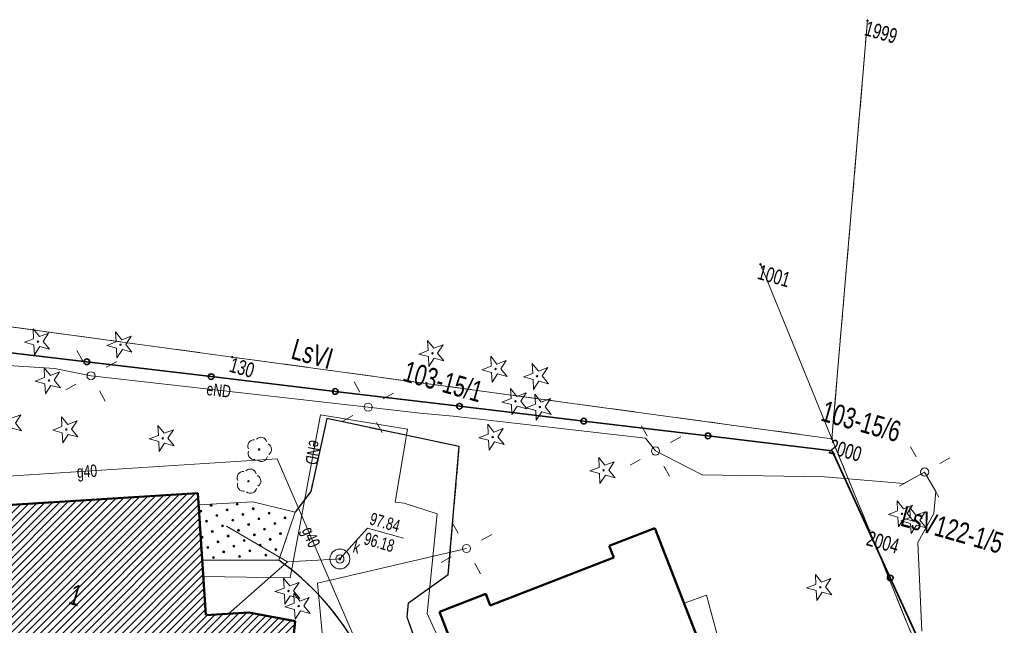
# Model space of a CAD drawing. Header units: inches. Extents: x 0 to 111471, y -105323 to 11070.
# Tile 10 of 256: x 41415 to 47366, y -71548 to -67889. Entities that reach past the tile are written whole.
import ezdxf
from ezdxf.enums import TextEntityAlignment as Align

# ---------------------------------------------------------------- set-up
doc = ezdxf.new("R2010")
doc.units = ezdxf.units.IN
doc.header["$MEASUREMENT"] = 0
for name, pattern in [('2_KTJZ01', [2, 1.5, -0.5]), ('2_KTKR01', [0]), ('3_EGBB01', [0]), ('3_EGBC03', [0]), ('3_EGBW14', [0]), ('4_1', [0]), ('4_14', [1, -1]), ('4_SUBP02_05', [0]), ('4_SUPE_01', [0]), ('4_SUPG_01', [0]), ('4_SUPK_01', [0]), ('4_SUPW_01', [0]), ('GDE', [0]), ('GUK', [2, 1.5, -0.5])]:
    doc.linetypes.add(name, pattern=pattern)
for name, color, linetype, lineweight in [('888 drzwi i okna', 4, 'Continuous', 0), ('888 opisy', 3, 'Continuous', 0), ('888 wymiary', 1, 'Continuous', 0), ('Dzialki', 7, 'GDE', 18), ('EGBB_L_0', 34, '3_EGBB01', 50), ('EGBC_E_T_0', 7, 'Continuous', 25), ('EGBC_L_0', 7, '3_EGBC03', 18), ('EGBE_L_6', 7, '3_EGBW14', 18), ('Kontury', 3, 'GUK', 18), ('KTJZ_L_0', 7, '2_KTJZ01', 18), ('KTKR_L_0', 7, '2_KTKR01', 25), ('KTOK_L_4', 7, 'Continuous', 35), ('Numery_dzialek', 7, 'Continuous', 13), ('Numery_konturow', 3, 'Continuous', 13), ('Numery_punktow', 7, 'Continuous', 9), ('OBOP_T_0', 3, 'Continuous', 18), ('OBOP_T_1', 3, 'Continuous', 18), ('Punkty', 7, 'Continuous', 18), ('SUBK_L_0', 34, '4_SUBP02_05', 18), ('SUPE_E_T_3', 1, 'Continuous', 15), ('SUPE_L_3', 1, '4_SUPE_01', 18), ('SUPG_E_T_4', 7, 'Continuous', 15), ('SUPG_L_4', 52, '4_SUPG_01', 18), ('SUPK_L_1', 34, '4_SUPK_01', 18), ('SUPW_L_0', 5, '4_SUPW_01', 18), ('SUSM_T_0', 7, 'Continuous', 18), ('SUTK_T_0', 34, 'Continuous', 18), ('SUUK_E_T_4', 7, 'Continuous', 15), ('SUUK_T_4', 7, 'Continuous', 18)]:
    doc.layers.add(name, color=color, linetype=linetype, lineweight=lineweight)
doc.styles.get("Standard").update_dxf_attribs({"font": 'arial.ttf'})

# ---------------------------------------------------------------- blocks, each defined once
blk = doc.blocks.new('GRO')
at = {"linetype": 'Continuous'}
blk.add_circle((0, 0), 0.045, dxfattribs=at)
blk = doc.blocks.new('2_OBOP01_01')
at = {"linetype": 'Continuous'}
for p, q in [((-0.3012, 0.09375), (-0.4937, 0.6621)), ((-0.4937, 0.6621), (-0.0039, 0.31545)), ((-0.0039, 0.31545), (0.4771, 0.67415)), ((0.4771, 0.67415), (0.2988, 0.1012)), ((-0.78225, -0.26495), (-0.3012, 0.09375)), ((0.2988, 0.1012), (0.7886, -0.24545)), ((-0.18225, -0.2575), (-0.78225, -0.26495)), ((0.01025, -0.82585), (-0.18225, -0.2575)), ((0.1886, -0.2529), (0.01025, -0.82585)), ((0.7886, -0.24545), (0.1886, -0.2529))]:
    blk.add_line(p, q, dxfattribs=at)
blk.add_circle((0, 0), 0.045, dxfattribs=at)
blk = doc.blocks.new('2_OBOP02_01')
at = {"linetype": 'Continuous'}
blk.add_circle((0, 0), 0.045, dxfattribs=at)
for centre, start, end in [((0, 0.375), 30.14012, 149.85988), ((-0.357, 0.116), 102.14447, 221.86002), ((0.357, 0.116), 318.13998, 77.85553), ((-0.22, -0.303), 174.14818, 293.85423), ((0.22, -0.303), 246.14577, 5.85182)]:
    blk.add_arc(centre, 0.375, start, end, dxfattribs=at)
blk = doc.blocks.new('3_EGBW14_W')
at = {"linetype": 'Continuous'}
for radius in [0.06, 0.055, 0.05, 0.045, 0.04, 0.035, 0.03, 0.025, 0.02, 0.015, 0.01, 0.005]:
    blk.add_circle((0, 0), radius, dxfattribs=at)
blk = doc.blocks.new('4_SUSM01')
at = {"linetype": 'Continuous'}
for p, q in [((-0.742, 0.742), (-1.237, 1.237)), ((0.742, 0.742), (1.237, 1.237)), ((-0.742, -0.742), (-1.237, -1.237)), ((0.742, -0.742), (1.237, -1.237))]:
    blk.add_line(p, q, dxfattribs=at)
blk.add_circle((0, 0), 0.245, dxfattribs=at)
blk = doc.blocks.new('4_SUPS01_05')
at = {"linetype": 'Continuous'}
blk.add_circle((0, 0), 0.0625, dxfattribs=at)
blk = doc.blocks.new('4_SUUS22_01')
at = {"linetype": 'Continuous'}
blk.add_circle((0, 0), 0.25, dxfattribs=at)
blk = doc.blocks.new('G$C85765128')
at = {"layer": 'Dzialki'}
for p, q in [((-36.434, 133.995), (-41.264, 158.885)), ((-36.434, 133.995), (-43.464, 142.955)), ((-36.434, 133.995), (-72.634, 128.835)), ((-32.734, 129.275), (-36.434, 133.995)), ((-25.394, 119.895), (-32.734, 129.275)), ((-72.634, 128.835), (-95.154, 125.635))]:
    blk.add_line(p, q, dxfattribs=at)
at = {"layer": 'EGBB_L_0', "linetype": '3_EGBB01'}
for p, q in [((-47.616, 124.09), (-45.246, 125.88)), ((-45.246, 125.88), (-40.446, 119.522)), ((-47.156, 123.48), (-47.616, 124.09)), ((-53.544, 118.66), (-47.156, 123.48)), ((-72.393, 120.357), (-89.19, 114.414)), ((-69.922, 113.388), (-72.393, 120.357)), ((-56.394, 117.449), (-53.994, 119.26)), ((-53.994, 119.26), (-53.544, 118.66)), ((-51.553, 111.041), (-56.394, 117.449)), ((-67.452, 114.258), (-64.612, 114.518)), ((-64.002, 110.919), (-64.612, 114.518)), ((-69.922, 113.388), (-67.452, 114.258))]:
    blk.add_line(p, q, dxfattribs=at)
at = {"layer": 'EGBC_L_0', "linetype": '3_EGBC03'}
for p, q in [((-72.393, 120.357), (-89.19, 114.414)), ((-69.922, 113.388), (-72.393, 120.357)), ((-64.612, 114.518), (-67.452, 114.258)), ((-64.002, 110.919), (-64.612, 114.518)), ((-67.452, 114.258), (-69.922, 113.388))]:
    blk.add_line(p, q, dxfattribs=at)
at = {"layer": 'EGBE_L_6', "linetype": '3_EGBW14'}
for p, q in [((-66.423, 120.868), (-69.063, 120.757)), ((-66.583, 117.798), (-66.423, 120.868)), ((-69.063, 120.757), (-72.163, 119.697)), ((-72.163, 119.697), (-71.032, 116.537)), ((-71.032, 116.537), (-66.583, 117.798))]:
    blk.add_line(p, q, dxfattribs=at)
at = {"layer": 'Kontury'}
for p, q in [((-36.434, 133.995), (-41.264, 158.885)), ((-36.434, 133.995), (-72.634, 128.835)), ((-32.734, 129.275), (-36.434, 133.995)), ((-25.394, 119.895), (-32.734, 129.275)), ((-72.634, 128.835), (-95.154, 125.635))]:
    blk.add_line(p, q, dxfattribs=at)
at = {"layer": 'KTJZ_L_0', "linetype": '2_KTJZ01'}
for p, q in [((-57.965, 127.388), (-66.134, 126.827)), ((-56.494, 119.769), (-57.965, 127.388)), ((-66.134, 126.827), (-65.854, 122.317)), ((-65.854, 122.317), (-66.423, 120.868)), ((-66.583, 117.798), (-66.423, 120.868)), ((-58.334, 117.469), (-56.494, 119.769)), ((-58.173, 116.599), (-58.334, 117.469)), ((-57.073, 115.04), (-58.173, 116.599))]:
    blk.add_line(p, q, dxfattribs=at)
blk.add_arc((-71.924, 102.628), 16.083, 45.70374, 70.60184, dxfattribs=at)
at = {"layer": 'KTKR_L_0', "linetype": '2_KTKR01'}
for p, q in [((-57.965, 127.388), (-66.134, 126.827)), ((-56.494, 119.769), (-57.965, 127.388)), ((-66.134, 126.827), (-65.854, 122.317)), ((-65.854, 122.317), (-66.423, 120.868)), ((-58.334, 117.469), (-56.494, 119.769)), ((-58.173, 116.599), (-58.334, 117.469)), ((-57.073, 115.04), (-58.173, 116.599))]:
    blk.add_line(p, q, dxfattribs=at)
blk.add_arc((-71.924, 102.628), 16.083, 45.70374, 70.60184, dxfattribs=at)
at = {"layer": 'KTOK_L_4'}
for p, q in [((-36.218, 133.301), (-43.685, 132.111)), ((-30.743, 126.868), (-36.218, 133.301)), ((-43.685, 132.111), (-51.151, 130.92)), ((-51.151, 130.92), (-58.617, 129.73)), ((-58.617, 129.73), (-66.084, 128.54)), ((-66.084, 128.54), (-73.55, 127.349)), ((-73.55, 127.349), (-81.016, 126.159)), ((-25.267, 120.434), (-30.743, 126.868)), ((-81.016, 126.159), (-88.483, 124.968))]:
    blk.add_line(p, q, dxfattribs=at)
for centre in [(-43.685, 132.111), (-51.151, 130.92), (-58.617, 129.73), (-66.084, 128.54), (-73.55, 127.349), (-30.743, 126.868), (-81.016, 126.159)]:
    blk.add_circle(centre, 0.17, dxfattribs=at)
at = {"layer": 'SUBK_L_0', "linetype": '4_SUBP02_05'}
blk.add_circle((-63.053, 118.878), 0.6, dxfattribs=at)
at = {"layer": 'SUPE_L_3', "linetype": '4_SUPE_01'}
for p, q in [((-31.509, 132.572), (-30.489, 133.592)), ((-30.489, 133.592), (-29.529, 132.652)), ((-36.238, 131.661), (-31.509, 132.572)), ((-29.529, 132.652), (-29.279, 131.333)), ((-43.377, 129.76), (-36.238, 131.661)), ((-58.825, 129.058), (-47.287, 130.95)), ((-47.287, 130.95), (-46.487, 130.37)), ((-29.279, 131.333), (-29.718, 129.383)), ((-46.487, 130.37), (-43.377, 129.76)), ((-29.718, 129.383), (-28.028, 124.293)), ((-63.915, 128.167), (-60.795, 128.668)), ((-58.825, 129.058), (-60.795, 128.668)), ((-80.543, 125.415), (-63.915, 128.167)), ((-61.265, 127.538), (-66.564, 126.927)), ((-60.784, 123.098), (-61.265, 127.538)), ((-66.564, 126.927), (-65.633, 116.968)), ((-93.181, 122.993), (-82.792, 125.224)), ((-82.792, 125.224), (-80.543, 125.415)), ((-60.234, 123.188), (-60.784, 123.098)), ((-60.234, 123.188), (-58.144, 123.099)), ((-57.074, 117.149), (-58.144, 123.099)), ((-63.943, 117.098), (-55.864, 121.579)), ((-65.633, 116.968), (-70.712, 115.607)), ((-61.962, 111.929), (-63.943, 117.098)), ((-48.163, 106.612), (-57.074, 117.149))]:
    blk.add_line(p, q, dxfattribs=at)
at = {"layer": 'SUPG_L_4', "linetype": '4_SUPG_01'}
for p in [(-94.11, 114.494), (-55.559, 108.024)]:
    blk.add_line(p, (-68.354, 123.667), dxfattribs=at)
at = {"layer": 'SUPG_L_4', "linetype": '4_1'}
for p, q in [((-68.354, 123.667), (-94.11, 114.494)), ((-55.559, 108.024), (-68.354, 123.667))]:
    blk.add_line(p, q, dxfattribs=at)
at = {"layer": 'SUPK_L_1', "linetype": '4_SUPK_01'}
for p, q in [((-70.183, 118.907), (-66.043, 117.858)), ((-66.043, 117.858), (-63.621, 118.684)), ((-66.043, 117.858), (-68.611, 113.85))]:
    blk.add_line(p, q, dxfattribs=at)
at = {"layer": 'SUPK_L_1', "linetype": '4_1'}
for p, q in [((-70.183, 118.907), (-66.043, 117.858)), ((-63.621, 118.684), (-66.043, 117.858)), ((-63.053, 118.878), (-63.621, 118.684)), ((-66.043, 117.858), (-68.611, 113.85))]:
    blk.add_line(p, q, dxfattribs=at)
at = {"layer": 'SUPK_L_1', "linetype": '4_14'}
blk.add_line((-63.621, 118.684), (-63.053, 118.878), dxfattribs=at)
at = {"layer": 'SUPW_L_0', "linetype": '4_SUPW_01'}
for p, q in [((-42.314, 121.997), (-41.136, 122.841)), ((-41.136, 122.841), (-38.816, 118.962))]:
    blk.add_line(p, q, dxfattribs=at)
at = {"layer": 'SUPW_L_0', "linetype": '4_1'}
for p, q in [((-42.314, 121.997), (-41.136, 122.841)), ((-41.136, 122.841), (-38.816, 118.962))]:
    blk.add_line(p, q, dxfattribs=at)
at = {"layer": 'SUTK_T_0', "linetype": 'Continuous'}
for p, q in [((-63.053, 118.878), (-61.954, 121.128)), ((-61.954, 121.128), (-59.701, 121.129))]:
    blk.add_line(p, q, dxfattribs=at)
at = {"layer": 'EGBE_L_6'}
for p in [(-69.923, 120.368), (-68.923, 120.368), (-67.923, 120.368), (-66.923, 120.368), (-71.423, 119.868), (-70.423, 119.868), (-69.423, 119.868), (-68.423, 119.868), (-67.423, 119.868), (-71.923, 119.368), (-70.923, 119.368), (-69.923, 119.368), (-68.923, 119.368), (-67.923, 119.368), (-66.923, 119.368), (-71.423, 118.868), (-70.923, 118.368), (-70.423, 118.868), (-69.923, 118.368), (-69.423, 118.868), (-68.923, 118.368), (-68.423, 118.868), (-67.923, 118.368), (-67.423, 118.868), (-66.923, 118.368), (-71.423, 117.868), (-70.423, 117.868), (-69.423, 117.868), (-68.423, 117.868), (-67.423, 117.868), (-70.923, 117.368), (-69.923, 117.368), (-68.923, 117.368), (-70.423, 116.868)]:
    blk.add_blockref('3_EGBW14_W', p, dxfattribs=at)
at = {"layer": 'OBOP_T_0'}
for p in [(-54.606, 132.758), (-61.066, 132.357), (-57.136, 132.488), (-55.446, 130.938), (-53.936, 131.009), (-31.118, 130.792), (-30.278, 130.622), (-56.186, 128.488), (-49.186, 128.39), (-79.343, 127.705), (-84.193, 126.524), (-34.657, 125.172), (-82.912, 124.445), (-75.343, 122.966), (-81.092, 121.885), (-84.462, 121.315), (-65.513, 116.168), (-64.673, 115.458)]:
    blk.add_blockref('2_OBOP01_01', p, dxfattribs=at)
at = {"layer": 'OBOP_T_1'}
for p in [(-69.553, 123.907), (-69.653, 121.887)]:
    blk.add_blockref('2_OBOP02_01', p, dxfattribs=at)
at = {"layer": 'Punkty'}
for p in [(-41.264, 158.885), (-43.464, 142.955), (-36.434, 133.995), (-32.734, 129.275), (-72.634, 128.835)]:
    blk.add_blockref('GRO', p, dxfattribs=at)
at = {"layer": 'SUSM_T_0'}
for p in [(-30.489, 133.592), (-46.487, 130.37), (-63.915, 128.167), (-80.543, 125.415), (-55.864, 121.579)]:
    blk.add_blockref('4_SUSM01', p, dxfattribs=at)
at = {"layer": 'SUTK_T_0'}
blk.add_blockref('4_SUPS01_05', (-63.053, 118.878), dxfattribs=at)
at = {"layer": 'SUUK_T_4', "rotation": 270.0093343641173}
blk.add_blockref('4_SUUS22_01', (-63.053, 118.878), dxfattribs=at)
at = {"layer": 'EGBC_E_T_0', "width": 0.7}
blk.add_text('1', height=1.25, dxfattribs=at).set_placement((-77.815, 112.419), align=Align.MIDDLE)
at = {"layer": 'Numery_dzialek', "width": 0.7}
for s, p in [('103-15/6', (-37.445, 136.122)), ('103-15/1', (-62.412, 131.53)), ('122-1/5', (-28.963, 131.33))]:
    blk.add_text(s, height=1.26, dxfattribs=at).set_placement(p, align=Align.TOP_LEFT)
at = {"layer": 'Numery_konturow', "width": 0.7}
for s, p in [('LsVI', (-66.805, 130.978)), ('LsV', (-28.963, 131.33))]:
    blk.add_text(s, height=1.26, dxfattribs=at).set_placement(p, align=Align.TOP_RIGHT)
at = {"layer": 'Numery_punktow', "width": 0.7}
for s, p in [('1999', (-41.264, 158.885)), ('1001', (-43.464, 142.955)), ('2000', (-36.434, 133.995)), ('2004', (-32.734, 129.275)), ('130', (-72.634, 128.835))]:
    blk.add_text(s, height=0.9, dxfattribs=at).set_placement(p, align=Align.TOP_LEFT)
at = {"layer": 'SUPE_E_T_3', "width": 0.7}
for rotation, p in [(9.39923, (-73.604, 126.566)), (275.32933, (-66.417, 125.358))]:
    blk.add_text('eND', height=0.75, rotation=rotation, dxfattribs=at).set_placement(p, align=Align.MIDDLE_LEFT)
at = {"layer": 'SUPG_E_T_4', "width": 0.7}
for rotation, p in [(19.60386, (-79.782, 119.596)), (309.27483, (-65.475, 120.147))]:
    blk.add_text('g40', height=0.75, rotation=rotation, dxfattribs=at).set_placement(p, align=Align.MIDDLE_LEFT)
at = {"layer": 'SUTK_T_0', "width": 0.7}
for s, p in [('97.84', (-61.954, 122.128)), ('96.18', (-61.954, 120.878))]:
    blk.add_text(s, height=0.75, rotation=0.00928, dxfattribs=at).set_placement(p, align=Align.TOP_LEFT)
at = {"layer": 'SUUK_E_T_4', "width": 0.7}
blk.add_text('k', height=0.75, dxfattribs=at).set_placement((-62.453, 119.478))

msp = doc.modelspace()

# ---------------------------------------------------------------- hatches: boundary and pattern name
at = {"layer": '888 wymiary'}
h = msp.add_hatch(dxfattribs=at)
h.set_pattern_fill('ANSI31', color=256, scale=10, style=0)
h.set_pattern_definition([(45, (24736.046, -80003.42), (-22.45064, 22.45064), [])])
h.paths.add_polyline_path([(44613.758, -84001.423), (44613.758, -84305.923), (46165.446, -84305.932), (46165.462, -81560.759), (44613.573, -81560.759), (44613.009, -81723.791), (44001.255, -81718.448), (44003.14, -80489.323), (44117.414, -80489.342), (44117.669, -79013.617), (44269.301, -79013.629), (44269.364, -78278.154), (44398.196, -78278.361), (44398.482, -77816.873), (45887.544, -77817.311), (45887.95, -76436.493), (44397.456, -76437.388), (44397.366, -76269.106), (43360.628, -76268.726), (43360.421, -76836.943), (43144.445, -76873.508), (42746.03, -75275.652), (43497.602, -75088.253), (43288.596, -74250.354), (42766.47, -74379.606), (42561.192, -73554.2), (42684.188, -73523.574), (42271.859, -71868.172), (42827.647, -71832.675), (43040.897, -71887), (43080.561, -71524.064), (42800.288, -71471.495), (42538.942, -71487.706), (42492.282, -70749.78), (40713.558, -70862.249), (40783.712, -71962.153), (41039.702, -71946.5), (41121.46, -72313.774), (40953.702, -72355.573), (41744.097, -75525.478), (42449.371, -75349.784), (42973.288, -77530.259), (42195.048, -77530.031), (42191.989, -79015.436), (42383.249, -79015.454), (42383.113, -80480.366), (42541.063, -80480.527), (42541.595, -81183.196), (42705.352, -81183.189), (42705.09, -81879.424), (43099.97, -81883.465), (43100.045, -82446.864), (42891.139, -82446.784), (42891.175, -82406.267), (42781.059, -82406.168), (42781.128, -82449.569), (42459.873, -82449.627), (42460.15, -84001.008)])

# ---------------------------------------------------------------- linework, layer by layer
at = {"layer": '888 drzwi i okna', "ltscale": 0.01}
msp.add_lwpolyline([(45887.544, -77817.311), (45887.95, -76436.493), (44397.456, -76437.388), (44397.366, -76269.106), (43360.628, -76268.726), (43360.421, -76836.943), (43144.445, -76873.508), (42746.03, -75275.652), (43497.602, -75088.253), (43288.596, -74250.354), (42766.47, -74379.606), (42561.192, -73554.2), (42684.188, -73523.574), (42271.859, -71868.172), (42827.647, -71832.675), (43040.897, -71887), (43080.561, -71524.064), (42800.288, -71471.495), (42538.942, -71487.706), (42492.282, -70749.78), (40713.558, -70862.249)], dxfattribs=at)

# ---------------------------------------------------------------- block references
at = {"layer": '888 opisy', "xscale": 100, "yscale": 100, "zscale": 100, "rotation": 344.1366578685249}
msp.add_blockref('G$C85765128', (46165.427, -84305.923), dxfattribs=at)

doc.saveas('drawing.dxf')
